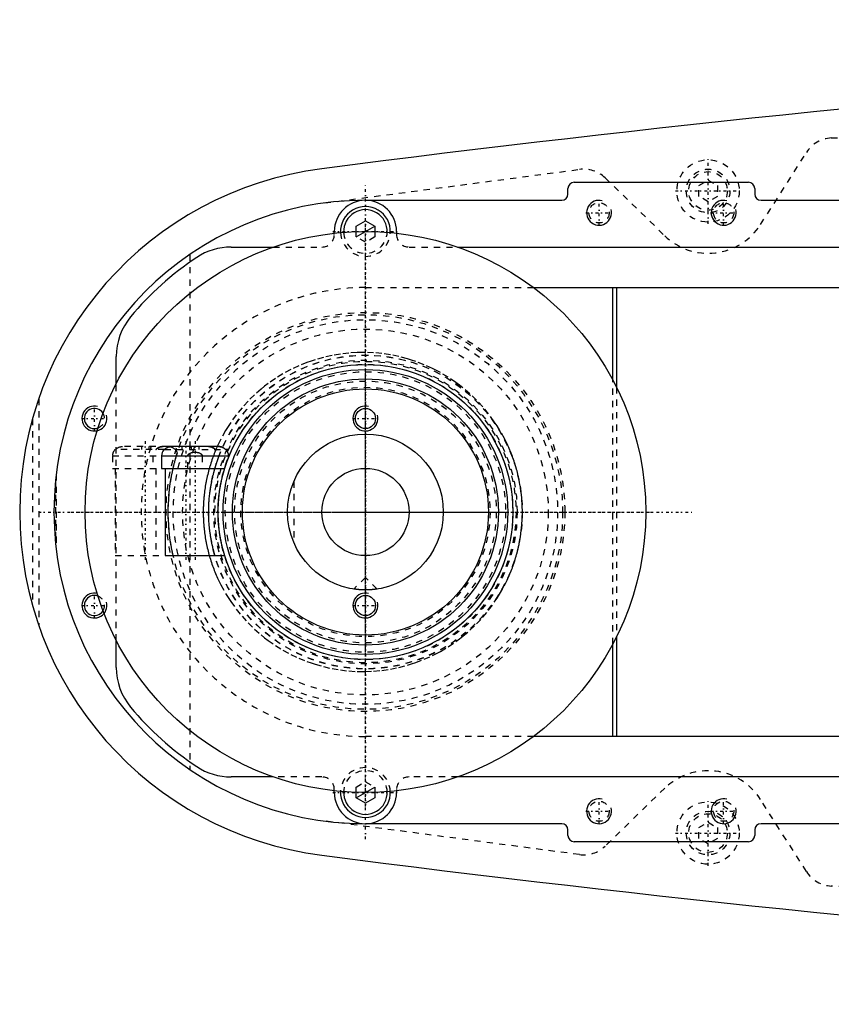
# Model space of a CAD drawing. Extents: x -705 to 156, y -125 to 125.
# Tile 1 of 9: x -705 to -575, y -79 to 79. Entities that reach past the tile are written whole.
import ezdxf

# ---------------------------------------------------------------- set-up
doc = ezdxf.new("R2010")
doc.units = 0
doc.linetypes.add('CENTER', pattern=[1.5, 0.45, -0.5, 0.05, -0.5])
doc.linetypes.add('DASHED', pattern=[2, 1, -1])
for name, color, linetype in [('AM_0', 7, 'CONTINUOUS'), ('AM_10', 7, 'CONTINUOUS'), ('AM_3', 7, 'DASHED'), ('AM_7', 7, 'CENTER')]:
    doc.layers.add(name, color=color, linetype=linetype)

msp = doc.modelspace()

# ---------------------------------------------------------------- linework, layer by layer
at = {"layer": 'AM_0', "color": 7, "linetype": 'CONTINUOUS'}
for p, q in [((-616.5, 52.9), (-588.5, 52.9)), ((-617.5, 51), (-617.5, 51.9)), ((-587.5, 51.9), (-587.5, 51)), ((-650, 50), (-618.5, 50)), ((-586.5, 50), (-480, 50)), ((-651.5, 45.87), (-650, 46.73)), ((-651.5, 44.97), (-651.5, 45.87)), ((-650, 46.73), (-648.5, 45.87)), ((-648.5, 45.87), (-648.5, 44.97)), ((-655, 44.72), (-655, 45)), ((-645, 45), (-645, 44.72)), ((-671.56, 42.5), (-664.79, 42.5)), ((-635.21, 42.5), (-517, 42.5)), ((-623, 36), (-551.33, 36)), ((-610.3, 21.18), (-610.3, 36)), ((-609.7, 36), (-609.7, 20.03)), ((-690, 20.62), (-690, 24.92)), ((-682.26, 10), (-682.34, 10)), ((-673.58, 10.5), (-681.12, 10.5)), ((-672.36, 10), (-672.44, 10)), ((-682.73, 9), (-682.73, 7)), ((-682.73, 9), (-671.98, 9)), ((-671.98, 8.74), (-671.98, 9)), ((-682.73, 7), (-672.59, 7)), ((-682.15, 7), (-682.15, -7)), ((-682.15, -7), (-672.59, -7)), ((-609.7, -20.03), (-609.7, -36)), ((-690, -24.92), (-690, -20.62)), ((-610.3, -36), (-610.3, -21.18)), ((-551.33, -36), (-623, -36)), ((-664.79, -42.5), (-671.56, -42.5)), ((-517, -42.5), (-635.21, -42.5)), ((-655, -45), (-655, -44.72)), ((-651.5, -45.87), (-651.5, -44.97)), ((-648.5, -44.97), (-648.5, -45.87)), ((-645, -44.72), (-645, -45)), ((-650, -46.73), (-651.5, -45.87)), ((-648.5, -45.87), (-650, -46.73)), ((-618.5, -50), (-650, -50)), ((-480, -50), (-586.5, -50)), ((-617.5, -51.9), (-617.5, -51)), ((-587.5, -51), (-587.5, -51.9)), ((-588.5, -52.9), (-616.5, -52.9))]:
    msp.add_line(p, q, dxfattribs=at)
for points in [[(-682.26, 10, 0), (-682.24, 10.03, 0), (-682.19, 10.07, 0), (-682.14, 10.12, 0), (-682.11, 10.14, 0), (-682.08, 10.17, 0), (-682.02, 10.21, 0), (-681.96, 10.25, 0), (-681.9, 10.29, 0), (-681.84, 10.33, 0), (-681.77, 10.36, 0), (-681.74, 10.37, 0), (-681.71, 10.38, 0), (-681.65, 10.41, 0), (-681.58, 10.43, 0), (-681.51, 10.45, 0), (-681.44, 10.47, 0), (-681.37, 10.48, 0), (-681.33, 10.49, 0), (-681.29, 10.49, 0), (-681.22, 10.5, 0), (-681.15, 10.5, 0), (-681.12, 10.5, 0)], [(-681.12, 10.5, 0), (-681.15, 10.5, 0), (-681.22, 10.5, 0), (-681.29, 10.49, 0), (-681.33, 10.49, 0), (-681.37, 10.48, 0), (-681.44, 10.47, 0), (-681.51, 10.45, 0), (-681.58, 10.43, 0), (-681.65, 10.41, 0), (-681.71, 10.38, 0), (-681.74, 10.37, 0), (-681.77, 10.36, 0), (-681.84, 10.33, 0), (-681.9, 10.29, 0), (-681.96, 10.25, 0), (-682.02, 10.21, 0), (-682.08, 10.17, 0), (-682.11, 10.14, 0), (-682.14, 10.12, 0), (-682.19, 10.07, 0), (-682.24, 10.03, 0), (-682.26, 10, 0)], [(-673.58, 10.5, 0), (-673.55, 10.5, 0), (-673.48, 10.5, 0), (-673.41, 10.49, 0), (-673.37, 10.49, 0), (-673.33, 10.48, 0), (-673.26, 10.47, 0), (-673.19, 10.45, 0), (-673.12, 10.43, 0), (-673.05, 10.41, 0), (-672.99, 10.38, 0), (-672.96, 10.37, 0), (-672.93, 10.36, 0), (-672.86, 10.33, 0), (-672.8, 10.29, 0), (-672.74, 10.25, 0), (-672.68, 10.21, 0), (-672.62, 10.17, 0), (-672.59, 10.14, 0), (-672.56, 10.12, 0), (-672.51, 10.07, 0), (-672.46, 10.03, 0), (-672.44, 10, 0)], [(-672.44, 10, 0), (-672.46, 10.03, 0), (-672.51, 10.07, 0), (-672.56, 10.12, 0), (-672.59, 10.14, 0), (-672.62, 10.17, 0), (-672.68, 10.21, 0), (-672.74, 10.25, 0), (-672.8, 10.29, 0), (-672.86, 10.33, 0), (-672.93, 10.36, 0), (-672.96, 10.37, 0), (-672.99, 10.38, 0), (-673.05, 10.41, 0), (-673.12, 10.43, 0), (-673.19, 10.45, 0), (-673.26, 10.47, 0), (-673.33, 10.48, 0), (-673.37, 10.49, 0), (-673.41, 10.49, 0), (-673.48, 10.5, 0), (-673.55, 10.5, 0), (-673.58, 10.5, 0)], [(-650, -12.5, 0), (-650.01, -12.5, 0), (-650.04, -12.5, 0), (-650.07, -12.5, 0), (-650.08, -12.5, 0), (-650.1, -12.5, 0), (-650.12, -12.5, 0), (-650.15, -12.5, 0), (-650.18, -12.5, 0), (-650.2, -12.5, 0), (-650.23, -12.5, 0), (-650.25, -12.5, 0), (-650.26, -12.5, 0), (-650.29, -12.5, 0), (-650.31, -12.5, 0), (-650.34, -12.5, 0), (-650.37, -12.49, 0), (-650.4, -12.49, 0), (-650.41, -12.49, 0), (-650.42, -12.49, 0), (-650.45, -12.49, 0), (-650.48, -12.49, 0), (-650.49, -12.49, 0), (-650.51, -12.49, 0), (-650.53, -12.49, 0), (-650.56, -12.49, 0), (-650.57, -12.49, 0), (-650.59, -12.49, 0), (-650.61, -12.48, 0), (-650.64, -12.48, 0), (-650.67, -12.48, 0), (-650.69, -12.48, 0), (-650.72, -12.48, 0), (-650.73, -12.48, 0), (-650.74, -12.48, 0), (-650.77, -12.48, 0), (-650.8, -12.47, 0), (-650.82, -12.47, 0), (-650.85, -12.47, 0), (-650.87, -12.47, 0), (-650.88, -12.47, 0), (-650.9, -12.47, 0), (-650.92, -12.47, 0), (-650.94, -12.46, 0), (-650.97, -12.46, 0), (-650.99, -12.46, 0), (-651.01, -12.46, 0), (-651.03, -12.46, 0), (-651.04, -12.46, 0), (-651.06, -12.45, 0), (-651.08, -12.45, 0), (-651.1, -12.45, 0), (-651.13, -12.45, 0), (-651.15, -12.45, 0), (-651.16, -12.45, 0), (-651.17, -12.45, 0), (-651.19, -12.44, 0), (-651.21, -12.44, 0), (-651.23, -12.44, 0), (-651.25, -12.44, 0), (-651.27, -12.44, 0), (-651.28, -12.43, 0), (-651.29, -12.43, 0), (-651.31, -12.43, 0), (-651.33, -12.43, 0), (-651.34, -12.43, 0), (-651.34, -12.43, 0), (-651.36, -12.43, 0), (-651.38, -12.42, 0), (-651.39, -12.42, 0), (-651.4, -12.42, 0), (-651.41, -12.42, 0), (-651.43, -12.42, 0), (-651.45, -12.42, 0), (-651.46, -12.41, 0), (-651.48, -12.41, 0), (-651.49, -12.41, 0), (-651.5, -12.41, 0), (-651.51, -12.41, 0), (-651.53, -12.41, 0), (-651.54, -12.4, 0), (-651.56, -12.4, 0), (-651.57, -12.4, 0), (-651.58, -12.4, 0), (-651.59, -12.4, 0), (-651.6, -12.4, 0), (-651.61, -12.4, 0), (-651.63, -12.39, 0), (-651.64, -12.39, 0), (-651.65, -12.39, 0), (-651.66, -12.39, 0), (-651.67, -12.39, 0), (-651.68, -12.39, 0), (-651.69, -12.39, 0), (-651.7, -12.38, 0), (-651.71, -12.38, 0), (-651.72, -12.38, 0), (-651.73, -12.38, 0), (-651.73, -12.38, 0), (-651.74, -12.38, 0), (-651.75, -12.38, 0), (-651.76, -12.38, 0), (-651.77, -12.37, 0), (-651.78, -12.37, 0), (-651.78, -12.37, 0), (-651.78, -12.37, 0), (-651.79, -12.37, 0), (-651.8, -12.37, 0), (-651.8, -12.37, 0), (-651.81, -12.37, 0), (-651.81, -12.37, 0), (-651.82, -12.37, 0), (-651.82, -12.37, 0), (-651.82, -12.37, 0), (-651.83, -12.37, 0), (-651.83, -12.36, 0), (-651.84, -12.36, 0), (-651.84, -12.36, 0), (-651.84, -12.36, 0), (-651.85, -12.36, 0), (-651.85, -12.36, 0), (-651.85, -12.36, 0), (-651.85, -12.36, 0), (-651.86, -12.36, 0), (-651.86, -12.36, 0), (-651.86, -12.36, 0), (-651.86, -12.36, 0), (-651.86, -12.36, 0), (-651.86, -12.36, 0), (-651.86, -12.36, 0), (-651.86, -12.36, 0)], [(-648.14, -12.36, 0), (-648.14, -12.36, 0), (-648.14, -12.36, 0), (-648.14, -12.36, 0), (-648.14, -12.36, 0), (-648.14, -12.36, 0), (-648.14, -12.36, 0), (-648.14, -12.36, 0), (-648.15, -12.36, 0), (-648.15, -12.36, 0), (-648.15, -12.36, 0), (-648.15, -12.36, 0), (-648.16, -12.36, 0), (-648.16, -12.36, 0), (-648.16, -12.36, 0), (-648.17, -12.36, 0), (-648.17, -12.37, 0), (-648.18, -12.37, 0), (-648.18, -12.37, 0), (-648.18, -12.37, 0), (-648.19, -12.37, 0), (-648.19, -12.37, 0), (-648.2, -12.37, 0), (-648.2, -12.37, 0), (-648.21, -12.37, 0), (-648.22, -12.37, 0), (-648.22, -12.37, 0), (-648.22, -12.37, 0), (-648.23, -12.37, 0), (-648.24, -12.38, 0), (-648.25, -12.38, 0), (-648.26, -12.38, 0), (-648.27, -12.38, 0), (-648.27, -12.38, 0), (-648.28, -12.38, 0), (-648.29, -12.38, 0), (-648.3, -12.38, 0), (-648.31, -12.39, 0), (-648.32, -12.39, 0), (-648.33, -12.39, 0), (-648.34, -12.39, 0), (-648.35, -12.39, 0), (-648.36, -12.39, 0), (-648.37, -12.39, 0), (-648.39, -12.4, 0), (-648.4, -12.4, 0), (-648.41, -12.4, 0), (-648.42, -12.4, 0), (-648.43, -12.4, 0), (-648.44, -12.4, 0), (-648.46, -12.4, 0), (-648.47, -12.41, 0), (-648.49, -12.41, 0), (-648.5, -12.41, 0), (-648.51, -12.41, 0), (-648.52, -12.41, 0), (-648.54, -12.41, 0), (-648.55, -12.42, 0), (-648.57, -12.42, 0), (-648.59, -12.42, 0), (-648.6, -12.42, 0), (-648.61, -12.42, 0), (-648.62, -12.42, 0), (-648.64, -12.43, 0), (-648.66, -12.43, 0), (-648.66, -12.43, 0), (-648.67, -12.43, 0), (-648.69, -12.43, 0), (-648.71, -12.43, 0), (-648.72, -12.43, 0), (-648.73, -12.44, 0), (-648.75, -12.44, 0), (-648.77, -12.44, 0), (-648.79, -12.44, 0), (-648.81, -12.44, 0), (-648.83, -12.45, 0), (-648.84, -12.45, 0), (-648.85, -12.45, 0), (-648.87, -12.45, 0), (-648.9, -12.45, 0), (-648.92, -12.45, 0), (-648.94, -12.45, 0), (-648.96, -12.46, 0), (-648.97, -12.46, 0), (-648.99, -12.46, 0), (-649.01, -12.46, 0), (-649.03, -12.46, 0), (-649.06, -12.46, 0), (-649.08, -12.47, 0), (-649.1, -12.47, 0), (-649.12, -12.47, 0), (-649.13, -12.47, 0), (-649.15, -12.47, 0), (-649.18, -12.47, 0), (-649.2, -12.47, 0), (-649.23, -12.48, 0), (-649.26, -12.48, 0), (-649.27, -12.48, 0), (-649.28, -12.48, 0), (-649.31, -12.48, 0), (-649.33, -12.48, 0), (-649.36, -12.48, 0), (-649.39, -12.48, 0), (-649.41, -12.49, 0), (-649.43, -12.49, 0), (-649.44, -12.49, 0), (-649.47, -12.49, 0), (-649.49, -12.49, 0), (-649.51, -12.49, 0), (-649.52, -12.49, 0), (-649.55, -12.49, 0), (-649.58, -12.49, 0), (-649.59, -12.49, 0), (-649.6, -12.49, 0), (-649.63, -12.49, 0), (-649.66, -12.5, 0), (-649.69, -12.5, 0), (-649.71, -12.5, 0), (-649.74, -12.5, 0), (-649.75, -12.5, 0), (-649.77, -12.5, 0), (-649.8, -12.5, 0), (-649.82, -12.5, 0), (-649.85, -12.5, 0), (-649.88, -12.5, 0), (-649.9, -12.5, 0), (-649.92, -12.5, 0), (-649.93, -12.5, 0), (-649.96, -12.5, 0), (-649.99, -12.5, 0), (-650, -12.5, 0)]]:
    msp.add_polyline3d(points, dxfattribs=at)
for centre, radius in [((-650, 0), 45), ((-650, 0), 23.65), ((-650, 0), 22.85), ((-650, 0), 21.35), ((-650, 0), 19.75), ((-650, 15), 1.62), ((-650, 0), 12.5), ((-650, 0), 7), ((-650, -15), 1.62)]:
    msp.add_circle(centre, radius, dxfattribs=at)
for centre, radius, start, end in [((-273.05, -2920.27), 3000, 91.28464, 97.35313), ((-650, 0), 55.5, 97.2532, 262.7468), ((-616.5, 51.9), 1, 90, 180), ((-588.5, 51.9), 1, 0, 90), ((-618.5, 51), 1, 270, 0), ((-586.5, 51), 1, 180, 270), ((-650, 0), 50, 90, 270), ((-650, 45), 5, 0, 180), ((-650, 45), 4, 357.4527, 182.5473), ((-650, 45), 3.5, 357.7713, 182.2287), ((-671.56, 32.5), 10, 90, 123.5573), ((-650, 0), 49, 123.5573, 140.2849), ((-680, 24.92), 10, 140.2849, 180), ((-693.5, 15), 1.62, 31.4794, 290.4694), ((-681.22, 9), 1.5, 138.1897, 180), ((-673.48, 9), 1.5, 0, 41.8103), ((-693.5, -15), 1.62, 69.5306, 328.5206), ((-680, -24.92), 10, 180, 219.7151), ((-650, 0), 49, 219.7151, 236.4427), ((-671.56, -32.5), 10, 236.4427, 270), ((-650, -45), 5, 180, 0), ((-650, -45), 4, 177.4527, 2.5473), ((-650, -45), 3.5, 177.7713, 2.2287), ((-618.5, -51), 1, 0, 90), ((-586.5, -51), 1, 90, 180), ((-616.5, -51.9), 1, 180, 270), ((-588.5, -51.9), 1, 270, 0), ((-273.05, 2920.27), 3000, 262.64687, 268.71536)]:
    msp.add_arc(centre, radius, start, end, dxfattribs=at)
at = {"layer": 'AM_10', "color": 7, "linetype": 'CONTINUOUS'}
for p, q in [((-651.5, 44.13), (-648.5, 45.87)), ((-651.5, -45.87), (-648.5, -44.13))]:
    msp.add_line(p, q, dxfattribs=at)
for centre in [(-612.5, 48), (-592.5, 48), (-693.5, 15), (-650, 15), (-693.5, -15), (-650, -15), (-612.5, -48), (-592.5, -48)]:
    msp.add_arc(centre, 2, 75, 15, dxfattribs=at)
at = {"layer": 'AM_3', "color": 6, "linetype": 'DASHED'}
for p, q in [((-575.22, 60), (-345.22, 70)), ((-586.56, 46.13), (-579.22, 57.68)), ((-656.53, 49.57), (-615.65, 54.96)), ((-611.52, 53.59), (-601.96, 44.32)), ((-596.5, 52.37), (-595, 53.23)), ((-596.5, 50.63), (-596.5, 52.37)), ((-595, 53.23), (-593.5, 52.37)), ((-593.5, 52.37), (-593.5, 50.63)), ((-595, 49.77), (-596.5, 50.63)), ((-593.5, 50.63), (-595, 49.77)), ((-655, 44.5), (-655, 44.72)), ((-651.5, 44.13), (-651.5, 44.97)), ((-648.5, 44.97), (-648.5, 44.13)), ((-645, 44.72), (-645, 44.5)), ((-650, 43.27), (-651.5, 44.13)), ((-648.5, 44.13), (-650, 43.27)), ((-678.19, 41.3), (-678.19, -41.3)), ((-664.79, 42.5), (-657, 42.5)), ((-643, 42.5), (-635.21, 42.5)), ((-650, 36), (-623, 36)), ((-690, -20.62), (-690, 20.62)), ((-610.3, -21.18), (-610.3, 21.18)), ((-609.7, 20.03), (-609.7, -20.03)), ((-702.45, 18.15), (-702.45, -18.15)), ((-703.45, 14.95), (-703.45, -14.95)), ((-682.26, 10), (-690.22, 10)), ((-681.67, 10.5), (-688.99, 10.5)), ((-685.95, 10.5), (-685.95, 10)), ((-684.75, 10.5), (-684.75, 10)), ((-682.53, 10.5), (-682.49, 10.5)), ((-682.49, 10.5), (-682.53, 10.5)), ((-682.26, 10), (-672.44, 10)), ((-681.12, 10.5), (-681.71, 10.5)), ((-680.34, 9), (-680.19, 9.51)), ((-679.45, 10.5), (-679.45, 10)), ((-678.25, 10.5), (-678.25, 10)), ((-677.95, 10.5), (-677.95, 10)), ((-676.75, 10.5), (-676.75, 10)), ((-675.21, 10.5), (-675.17, 10.5)), ((-690.6, 9), (-690.6, 7)), ((-690.6, 9), (-682.73, 9)), ((-684.1, 9), (-684.1, 7)), ((-678.5, 7), (-678.5, 9)), ((-676.2, 9), (-676.2, 7)), ((-673.6, 8.69), (-673.6, 9)), ((-690.6, 7), (-682.73, 7)), ((-690.15, 7), (-690.15, -7)), ((-683.65, 7), (-683.65, -7)), ((-699.77, 4.76), (-699.77, -4.76)), ((-699.63, 6.05), (-699.63, -6.05)), ((-661.5, 4.9), (-661.5, -4.9)), ((-690.15, -7), (-682.15, -7)), ((-650, -10.5), (-651.86, -12.36)), ((-648.14, -12.36), (-650, -10.5)), ((-623, -36), (-650, -36)), ((-657, -42.5), (-664.79, -42.5)), ((-635.21, -42.5), (-643, -42.5)), ((-651.5, -44.13), (-650, -43.27)), ((-651.5, -44.97), (-651.5, -44.13)), ((-650, -43.27), (-648.5, -44.13)), ((-648.5, -44.13), (-648.5, -44.97)), ((-655, -44.72), (-655, -44.5)), ((-645, -44.5), (-645, -44.72)), ((-601.96, -44.32), (-611.52, -53.59)), ((-579.22, -57.68), (-586.56, -46.13)), ((-615.65, -54.96), (-656.53, -49.57)), ((-596.5, -50.63), (-595, -49.77)), ((-595, -49.77), (-593.5, -50.63)), ((-596.5, -52.37), (-596.5, -50.63)), ((-593.5, -50.63), (-593.5, -52.37)), ((-595, -53.23), (-596.5, -52.37)), ((-593.5, -52.37), (-595, -53.23)), ((-345.22, -70), (-575.22, -60))]:
    msp.add_line(p, q, dxfattribs=at)
for points in [[(-624.81, 0, 0), (-624.81, 0.13, 0), (-624.81, 0.4, 0), (-624.82, 0.66, 0), (-624.82, 0.8, 0), (-624.83, 0.93, 0), (-624.84, 1.2, 0), (-624.85, 1.47, 0), (-624.87, 1.74, 0), (-624.89, 2.01, 0), (-624.91, 2.28, 0), (-624.92, 2.41, 0), (-624.94, 2.55, 0), (-624.97, 2.82, 0), (-625, 3.09, 0), (-625.03, 3.36, 0), (-625.07, 3.63, 0), (-625.11, 3.9, 0), (-625.13, 4.03, 0), (-625.15, 4.17, 0), (-625.2, 4.44, 0), (-625.25, 4.7, 0), (-625.27, 4.84, 0), (-625.3, 4.97, 0), (-625.35, 5.24, 0), (-625.41, 5.51, 0), (-625.44, 5.64, 0), (-625.47, 5.78, 0), (-625.53, 6.05, 0), (-625.6, 6.31, 0), (-625.67, 6.58, 0), (-625.74, 6.84, 0), (-625.82, 7.11, 0), (-625.86, 7.24, 0), (-625.89, 7.37, 0), (-625.98, 7.63, 0), (-626.06, 7.89, 0), (-626.14, 8.15, 0), (-626.23, 8.41, 0), (-626.32, 8.67, 0), (-626.37, 8.8, 0), (-626.42, 8.93, 0), (-626.52, 9.18, 0), (-626.61, 9.44, 0), (-626.72, 9.69, 0), (-626.82, 9.94, 0), (-626.93, 10.19, 0), (-626.98, 10.32, 0), (-627.04, 10.44, 0), (-627.15, 10.69, 0), (-627.26, 10.93, 0), (-627.68, 11.78, 0), (-628.46, 13.17, 0), (-628.88, 13.84, 0), (-629.31, 14.49, 0), (-630.22, 15.73, 0), (-631.17, 16.88, 0), (-632.17, 17.95, 0), (-633.22, 18.96, 0), (-634.34, 19.92, 0), (-634.91, 20.37, 0), (-635.5, 20.8, 0), (-636.72, 21.62, 0), (-637.97, 22.37, 0), (-638.61, 22.71, 0), (-639.26, 23.04, 0), (-640.58, 23.63, 0), (-641.92, 24.14, 0), (-642.6, 24.37, 0), (-643.27, 24.58, 0), (-644.64, 24.93, 0), (-646, 25.21, 0), (-647.35, 25.41, 0), (-648.69, 25.54, 0), (-650.01, 25.59, 0), (-650.67, 25.59, 0), (-651.33, 25.58, 0), (-652.66, 25.5, 0), (-654.01, 25.34, 0), (-655.36, 25.11, 0), (-656.72, 24.81, 0), (-658.06, 24.43, 0), (-658.73, 24.21, 0), (-659.39, 23.98, 0), (-660.7, 23.44, 0), (-661.98, 22.84, 0), (-663.24, 22.16, 0), (-664.45, 21.42, 0), (-665.62, 20.6, 0), (-666.19, 20.17, 0), (-666.75, 19.72, 0), (-667.82, 18.78, 0), (-668.84, 17.79, 0), (-669.81, 16.73, 0), (-670.74, 15.59, 0), (-671.63, 14.36, 0), (-672.05, 13.72, 0), (-672.46, 13.05, 0), (-673.22, 11.67, 0), (-673.63, 10.84, 0), (-673.74, 10.6, 0), (-673.85, 10.35, 0), (-673.9, 10.23, 0), (-673.96, 10.11, 0), (-674.06, 9.86, 0), (-674.16, 9.61, 0), (-674.26, 9.36, 0), (-674.36, 9.11, 0), (-674.46, 8.86, 0), (-674.5, 8.73, 0), (-674.55, 8.61, 0), (-674.64, 8.35, 0), (-674.72, 8.1, 0), (-674.81, 7.84, 0), (-674.89, 7.58, 0), (-674.97, 7.32, 0), (-675.01, 7.19, 0), (-675.05, 7.06, 0), (-675.12, 6.8, 0), (-675.19, 6.54, 0), (-675.26, 6.27, 0), (-675.32, 6.01, 0), (-675.39, 5.75, 0), (-675.42, 5.61, 0), (-675.45, 5.48, 0), (-675.5, 5.22, 0), (-675.56, 4.95, 0), (-675.58, 4.82, 0), (-675.61, 4.68, 0), (-675.66, 4.42, 0), (-675.7, 4.15, 0), (-675.72, 4.01, 0), (-675.74, 3.88, 0), (-675.78, 3.61, 0), (-675.82, 3.34, 0), (-675.85, 3.08, 0), (-675.89, 2.81, 0), (-675.91, 2.54, 0), (-675.93, 2.4, 0), (-675.94, 2.27, 0), (-675.96, 2, 0), (-675.98, 1.73, 0), (-676, 1.47, 0), (-676.01, 1.2, 0), (-676.02, 0.93, 0), (-676.03, 0.8, 0), (-676.03, 0.66, 0), (-676.04, 0.4, 0), (-676.04, 0.13, 0), (-676.04, 0, 0), (-676.04, -0.13, 0), (-676.04, -0.4, 0), (-676.03, -0.66, 0), (-676.03, -0.8, 0), (-676.02, -0.93, 0), (-676.01, -1.2, 0), (-676, -1.47, 0), (-675.98, -1.73, 0), (-675.96, -2, 0), (-675.94, -2.27, 0), (-675.93, -2.4, 0), (-675.91, -2.54, 0), (-675.89, -2.81, 0), (-675.85, -3.08, 0), (-675.82, -3.34, 0), (-675.78, -3.61, 0), (-675.74, -3.88, 0), (-675.72, -4.01, 0), (-675.7, -4.15, 0), (-675.66, -4.42, 0), (-675.61, -4.68, 0), (-675.58, -4.82, 0), (-675.56, -4.95, 0), (-675.5, -5.22, 0), (-675.45, -5.48, 0), (-675.42, -5.61, 0), (-675.39, -5.75, 0), (-675.32, -6.01, 0), (-675.26, -6.27, 0), (-675.19, -6.54, 0), (-675.12, -6.8, 0), (-675.05, -7.06, 0), (-675.01, -7.19, 0), (-674.97, -7.32, 0), (-674.89, -7.58, 0), (-674.81, -7.84, 0), (-674.72, -8.1, 0), (-674.64, -8.35, 0), (-674.55, -8.61, 0), (-674.5, -8.73, 0), (-674.46, -8.86, 0), (-674.36, -9.11, 0), (-674.26, -9.36, 0), (-674.16, -9.61, 0), (-674.06, -9.86, 0), (-673.96, -10.11, 0), (-673.9, -10.23, 0), (-673.85, -10.35, 0), (-673.74, -10.6, 0), (-673.63, -10.84, 0), (-673.22, -11.67, 0), (-672.46, -13.05, 0), (-672.05, -13.72, 0), (-671.63, -14.36, 0), (-670.74, -15.59, 0), (-669.81, -16.73, 0), (-668.84, -17.79, 0), (-667.82, -18.78, 0), (-666.75, -19.72, 0), (-666.19, -20.17, 0), (-665.62, -20.6, 0), (-664.45, -21.42, 0), (-663.24, -22.16, 0), (-661.98, -22.84, 0), (-660.7, -23.44, 0), (-659.39, -23.98, 0), (-658.73, -24.21, 0), (-658.06, -24.43, 0), (-656.72, -24.81, 0), (-655.36, -25.11, 0), (-654.01, -25.34, 0), (-652.66, -25.5, 0), (-651.33, -25.58, 0), (-650.67, -25.59, 0), (-650.01, -25.59, 0), (-648.69, -25.54, 0), (-647.35, -25.41, 0), (-646, -25.21, 0), (-644.64, -24.93, 0), (-643.27, -24.58, 0), (-642.6, -24.37, 0), (-641.92, -24.14, 0), (-640.58, -23.63, 0), (-639.26, -23.04, 0), (-638.61, -22.71, 0), (-637.97, -22.37, 0), (-636.72, -21.62, 0), (-635.5, -20.8, 0), (-634.91, -20.37, 0), (-634.34, -19.92, 0), (-633.22, -18.96, 0), (-632.17, -17.95, 0), (-631.17, -16.88, 0), (-630.22, -15.73, 0), (-629.31, -14.49, 0), (-628.88, -13.84, 0), (-628.46, -13.17, 0), (-627.68, -11.78, 0), (-627.26, -10.93, 0), (-627.15, -10.69, 0), (-627.04, -10.44, 0), (-626.98, -10.32, 0), (-626.93, -10.19, 0), (-626.82, -9.94, 0), (-626.72, -9.69, 0), (-626.61, -9.44, 0), (-626.52, -9.18, 0), (-626.42, -8.93, 0), (-626.37, -8.8, 0), (-626.32, -8.67, 0), (-626.23, -8.41, 0), (-626.14, -8.15, 0), (-626.06, -7.89, 0), (-625.98, -7.63, 0), (-625.89, -7.37, 0), (-625.86, -7.24, 0), (-625.82, -7.11, 0), (-625.74, -6.84, 0), (-625.67, -6.58, 0), (-625.6, -6.31, 0), (-625.53, -6.05, 0), (-625.47, -5.78, 0), (-625.44, -5.64, 0), (-625.41, -5.51, 0), (-625.35, -5.24, 0), (-625.3, -4.97, 0), (-625.27, -4.84, 0), (-625.25, -4.7, 0), (-625.2, -4.44, 0), (-625.15, -4.17, 0), (-625.13, -4.03, 0), (-625.11, -3.9, 0), (-625.07, -3.63, 0), (-625.03, -3.36, 0), (-625, -3.09, 0), (-624.97, -2.82, 0), (-624.94, -2.55, 0), (-624.92, -2.41, 0), (-624.91, -2.28, 0), (-624.89, -2.01, 0), (-624.87, -1.74, 0), (-624.85, -1.47, 0), (-624.84, -1.2, 0), (-624.83, -0.93, 0), (-624.82, -0.8, 0), (-624.82, -0.66, 0), (-624.81, -0.4, 0), (-624.81, -0.13, 0), (-624.81, 0, 0)], [(-690.13, 10, 0), (-690.11, 10.03, 0), (-690.06, 10.07, 0), (-690.01, 10.12, 0), (-689.98, 10.14, 0), (-689.96, 10.17, 0), (-689.9, 10.21, 0), (-689.84, 10.25, 0), (-689.77, 10.29, 0), (-689.71, 10.33, 0), (-689.65, 10.36, 0), (-689.62, 10.37, 0), (-689.58, 10.38, 0), (-689.52, 10.41, 0), (-689.45, 10.43, 0), (-689.38, 10.45, 0), (-689.31, 10.47, 0), (-689.24, 10.48, 0), (-689.2, 10.49, 0), (-689.17, 10.49, 0), (-689.09, 10.5, 0), (-689.02, 10.5, 0), (-688.99, 10.5, 0)], [(-683.63, 10, 0), (-683.63, 10.01, 0), (-683.61, 10.02, 0), (-683.6, 10.04, 0), (-683.59, 10.04, 0), (-683.59, 10.05, 0), (-683.57, 10.06, 0), (-683.56, 10.08, 0), (-683.55, 10.09, 0), (-683.53, 10.1, 0), (-683.52, 10.12, 0), (-683.51, 10.12, 0), (-683.5, 10.13, 0), (-683.49, 10.14, 0), (-683.47, 10.15, 0), (-683.45, 10.17, 0), (-683.44, 10.18, 0), (-683.42, 10.19, 0), (-683.41, 10.2, 0), (-683.41, 10.2, 0), (-683.39, 10.22, 0), (-683.37, 10.23, 0), (-683.36, 10.23, 0)], [(-683.36, 10.23, 0), (-683.37, 10.23, 0), (-683.39, 10.22, 0), (-683.41, 10.2, 0), (-683.41, 10.2, 0), (-683.42, 10.19, 0), (-683.44, 10.18, 0), (-683.45, 10.17, 0), (-683.47, 10.15, 0), (-683.49, 10.14, 0), (-683.5, 10.13, 0), (-683.51, 10.12, 0), (-683.52, 10.12, 0), (-683.53, 10.1, 0), (-683.55, 10.09, 0), (-683.56, 10.08, 0), (-683.57, 10.06, 0), (-683.59, 10.05, 0), (-683.59, 10.04, 0), (-683.6, 10.04, 0), (-683.61, 10.02, 0), (-683.63, 10.01, 0), (-683.63, 10, 0)], [(-683.63, 10, 0), (-683.63, 10.01, 0), (-683.61, 10.02, 0), (-683.6, 10.04, 0), (-683.59, 10.04, 0), (-683.59, 10.05, 0), (-683.57, 10.06, 0), (-683.56, 10.08, 0), (-683.55, 10.09, 0), (-683.53, 10.1, 0), (-683.52, 10.12, 0), (-683.51, 10.12, 0), (-683.5, 10.13, 0), (-683.49, 10.14, 0), (-683.47, 10.15, 0), (-683.45, 10.17, 0), (-683.44, 10.18, 0), (-683.42, 10.19, 0), (-683.41, 10.2, 0), (-683.41, 10.2, 0), (-683.39, 10.22, 0), (-683.37, 10.23, 0), (-683.36, 10.23, 0)], [(-683.36, 10.23, 0), (-683.34, 10.25, 0), (-683.3, 10.28, 0), (-683.26, 10.3, 0), (-683.23, 10.31, 0), (-683.21, 10.32, 0), (-683.17, 10.35, 0), (-683.12, 10.37, 0), (-683.08, 10.38, 0), (-683.04, 10.4, 0), (-682.99, 10.42, 0), (-682.97, 10.43, 0), (-682.95, 10.43, 0), (-682.9, 10.45, 0), (-682.85, 10.46, 0), (-682.8, 10.47, 0), (-682.75, 10.48, 0), (-682.7, 10.49, 0), (-682.67, 10.49, 0), (-682.65, 10.49, 0), (-682.6, 10.5, 0), (-682.55, 10.5, 0), (-682.53, 10.5, 0)], [(-682.53, 10.5, 0), (-682.55, 10.5, 0), (-682.6, 10.5, 0), (-682.65, 10.49, 0), (-682.67, 10.49, 0), (-682.7, 10.49, 0), (-682.75, 10.48, 0), (-682.8, 10.47, 0), (-682.85, 10.46, 0), (-682.9, 10.45, 0), (-682.95, 10.43, 0), (-682.97, 10.43, 0), (-682.99, 10.42, 0), (-683.04, 10.4, 0), (-683.08, 10.38, 0), (-683.12, 10.37, 0), (-683.17, 10.35, 0), (-683.21, 10.32, 0), (-683.23, 10.31, 0), (-683.26, 10.3, 0), (-683.3, 10.28, 0), (-683.34, 10.25, 0), (-683.36, 10.23, 0)], [(-683.36, 10.23, 0), (-683.35, 10.24, 0), (-683.32, 10.26, 0), (-683.3, 10.28, 0), (-683.28, 10.29, 0), (-683.27, 10.29, 0), (-683.24, 10.31, 0), (-683.21, 10.32, 0), (-683.18, 10.34, 0), (-683.16, 10.35, 0), (-683.13, 10.36, 0), (-683.12, 10.37, 0), (-683.1, 10.38, 0), (-683.07, 10.39, 0), (-683.05, 10.4, 0), (-683.02, 10.41, 0), (-682.99, 10.42, 0), (-682.96, 10.43, 0), (-682.94, 10.43, 0), (-682.93, 10.44, 0), (-682.9, 10.45, 0), (-682.87, 10.45, 0), (-682.85, 10.46, 0)], [(-682.85, 10.46, 0), (-682.84, 10.46, 0), (-682.82, 10.46, 0), (-682.81, 10.47, 0), (-682.8, 10.47, 0), (-682.79, 10.47, 0), (-682.77, 10.48, 0), (-682.75, 10.48, 0), (-682.69, 10.49, 0), (-682.58, 10.5, 0), (-682.53, 10.5, 0)], [(-681.41, 10.47, 0), (-681.46, 10.48, 0), (-681.56, 10.49, 0), (-681.66, 10.5, 0), (-681.71, 10.5, 0)], [(-681.67, 10.5, 0), (-681.63, 10.5, 0), (-681.54, 10.49, 0), (-681.46, 10.48, 0), (-681.41, 10.47, 0)], [(-680.57, 10, 0), (-680.58, 10.02, 0), (-680.62, 10.06, 0), (-680.66, 10.09, 0), (-680.68, 10.11, 0), (-680.7, 10.13, 0), (-680.74, 10.16, 0), (-680.79, 10.2, 0), (-680.83, 10.23, 0), (-680.88, 10.26, 0), (-680.93, 10.29, 0), (-680.95, 10.31, 0), (-680.98, 10.32, 0), (-681.03, 10.34, 0), (-681.08, 10.37, 0), (-681.12, 10.39, 0), (-681.17, 10.41, 0), (-681.22, 10.42, 0), (-681.25, 10.43, 0), (-681.28, 10.44, 0), (-681.33, 10.45, 0), (-681.39, 10.47, 0), (-681.41, 10.47, 0)], [(-678.5, 9, 0), (-678.5, 9, 0), (-678.5, 9.01, 0), (-678.5, 9.01, 0), (-678.5, 9.01, 0), (-678.5, 9.01, 0), (-678.5, 9.02, 0), (-678.5, 9.02, 0), (-678.5, 9.03, 0), (-678.5, 9.03, 0), (-678.5, 9.04, 0), (-678.5, 9.04, 0), (-678.5, 9.04, 0), (-678.5, 9.05, 0), (-678.5, 9.05, 0), (-678.5, 9.05, 0), (-678.5, 9.06, 0), (-678.5, 9.06, 0), (-678.5, 9.07, 0), (-678.5, 9.07, 0), (-678.49, 9.07, 0), (-678.49, 9.08, 0), (-678.49, 9.08, 0), (-678.49, 9.08, 0), (-678.49, 9.08, 0), (-678.49, 9.09, 0), (-678.49, 9.09, 0), (-678.49, 9.09, 0), (-678.49, 9.1, 0), (-678.49, 9.1, 0), (-678.48, 9.12, 0), (-678.47, 9.14, 0), (-678.46, 9.16, 0), (-678.45, 9.19, 0), (-678.43, 9.21, 0), (-678.42, 9.22, 0), (-678.42, 9.23, 0), (-678.4, 9.25, 0), (-678.38, 9.27, 0), (-678.37, 9.29, 0), (-678.35, 9.3, 0), (-678.33, 9.32, 0), (-678.32, 9.33, 0), (-678.3, 9.34, 0), (-678.28, 9.36, 0), (-678.26, 9.37, 0), (-678.25, 9.38, 0), (-678.24, 9.39, 0), (-678.22, 9.4, 0), (-678.19, 9.41, 0), (-678.18, 9.42, 0), (-678.17, 9.42, 0), (-678.15, 9.43, 0), (-678.13, 9.45, 0), (-678.1, 9.46, 0), (-678.08, 9.47, 0), (-678.06, 9.48, 0), (-678.05, 9.48, 0), (-678.03, 9.49, 0), (-678.01, 9.49, 0), (-677.98, 9.5, 0), (-677.96, 9.51, 0), (-677.93, 9.52, 0), (-677.91, 9.53, 0), (-677.9, 9.53, 0), (-677.88, 9.53, 0), (-677.86, 9.54, 0), (-677.83, 9.55, 0), (-677.81, 9.55, 0), (-677.78, 9.56, 0), (-677.75, 9.56, 0), (-677.74, 9.57, 0), (-677.73, 9.57, 0), (-677.7, 9.57, 0), (-677.67, 9.58, 0), (-677.65, 9.58, 0), (-677.62, 9.58, 0), (-677.59, 9.59, 0), (-677.58, 9.59, 0), (-677.57, 9.59, 0), (-677.54, 9.59, 0), (-677.52, 9.59, 0), (-677.43, 9.6, 0), (-677.35, 9.6, 0), (-677.27, 9.6, 0), (-677.18, 9.59, 0), (-677.16, 9.59, 0), (-677.13, 9.59, 0), (-677.12, 9.59, 0), (-677.11, 9.59, 0), (-677.08, 9.58, 0), (-677.05, 9.58, 0), (-677.03, 9.58, 0), (-677, 9.57, 0), (-676.97, 9.57, 0), (-676.96, 9.57, 0), (-676.95, 9.56, 0), (-676.92, 9.56, 0), (-676.89, 9.55, 0), (-676.87, 9.55, 0), (-676.84, 9.54, 0), (-676.82, 9.53, 0), (-676.8, 9.53, 0), (-676.79, 9.53, 0), (-676.77, 9.52, 0), (-676.74, 9.51, 0), (-676.72, 9.5, 0), (-676.69, 9.49, 0), (-676.67, 9.49, 0), (-676.65, 9.48, 0), (-676.64, 9.48, 0), (-676.62, 9.47, 0), (-676.6, 9.46, 0), (-676.57, 9.45, 0), (-676.55, 9.43, 0), (-676.53, 9.42, 0), (-676.52, 9.42, 0), (-676.51, 9.41, 0), (-676.48, 9.4, 0), (-676.46, 9.39, 0), (-676.45, 9.38, 0), (-676.44, 9.37, 0), (-676.42, 9.36, 0), (-676.4, 9.34, 0), (-676.38, 9.33, 0), (-676.37, 9.32, 0), (-676.35, 9.3, 0), (-676.33, 9.29, 0), (-676.32, 9.27, 0), (-676.3, 9.25, 0), (-676.28, 9.23, 0), (-676.28, 9.22, 0), (-676.27, 9.21, 0), (-676.25, 9.19, 0), (-676.24, 9.16, 0), (-676.23, 9.14, 0), (-676.22, 9.13, 0), (-676.22, 9.12, 0), (-676.22, 9.12, 0), (-676.22, 9.12, 0), (-676.22, 9.11, 0), (-676.22, 9.11, 0), (-676.22, 9.11, 0), (-676.21, 9.1, 0), (-676.21, 9.1, 0), (-676.21, 9.09, 0), (-676.21, 9.09, 0), (-676.21, 9.09, 0), (-676.21, 9.08, 0), (-676.21, 9.08, 0), (-676.21, 9.08, 0), (-676.21, 9.08, 0), (-676.21, 9.07, 0), (-676.2, 9.07, 0), (-676.2, 9.07, 0), (-676.2, 9.06, 0), (-676.2, 9.06, 0), (-676.2, 9.05, 0), (-676.2, 9.05, 0), (-676.2, 9.05, 0), (-676.2, 9.04, 0), (-676.2, 9.04, 0), (-676.2, 9.04, 0), (-676.2, 9.03, 0), (-676.2, 9.03, 0), (-676.2, 9.02, 0), (-676.2, 9.02, 0), (-676.2, 9.01, 0), (-676.2, 9.01, 0), (-676.2, 9.01, 0), (-676.2, 9.01, 0), (-676.2, 9, 0), (-676.2, 9, 0)], [(-675.21, 10.5, 0), (-675.2, 10.5, 0), (-675.18, 10.5, 0), (-675.16, 10.5, 0), (-675.15, 10.5, 0), (-675.14, 10.5, 0), (-675.12, 10.5, 0), (-675.1, 10.5, 0), (-675.08, 10.49, 0), (-675.06, 10.49, 0), (-675.04, 10.49, 0), (-675.03, 10.49, 0), (-675.02, 10.49, 0), (-675, 10.49, 0), (-674.98, 10.48, 0), (-674.96, 10.48, 0), (-674.94, 10.48, 0), (-674.92, 10.47, 0), (-674.91, 10.47, 0), (-674.9, 10.47, 0), (-674.88, 10.47, 0), (-674.86, 10.46, 0), (-674.85, 10.46, 0)], [(-674.07, 10, 0), (-674.09, 10.03, 0), (-674.14, 10.07, 0), (-674.19, 10.12, 0), (-674.22, 10.14, 0), (-674.24, 10.17, 0), (-674.3, 10.21, 0), (-674.36, 10.25, 0), (-674.43, 10.29, 0), (-674.49, 10.33, 0), (-674.55, 10.36, 0), (-674.58, 10.37, 0), (-674.62, 10.38, 0), (-674.68, 10.41, 0), (-674.75, 10.43, 0), (-674.82, 10.45, 0), (-674.89, 10.47, 0), (-674.96, 10.48, 0), (-675, 10.49, 0), (-675.03, 10.49, 0), (-675.11, 10.5, 0), (-675.18, 10.5, 0), (-675.21, 10.5, 0)], [(-675.05, 10.49, 0), (-675.07, 10.49, 0), (-675.11, 10.5, 0), (-675.15, 10.5, 0), (-675.17, 10.5, 0)], [(-674.85, 10.46, 0), (-674.88, 10.47, 0), (-674.95, 10.48, 0), (-675.02, 10.49, 0), (-675.05, 10.49, 0)], [(-674.85, 10.46, 0), (-674.82, 10.45, 0), (-674.77, 10.44, 0), (-674.72, 10.42, 0), (-674.7, 10.42, 0), (-674.68, 10.41, 0), (-674.63, 10.39, 0), (-674.58, 10.37, 0), (-674.54, 10.35, 0), (-674.49, 10.33, 0), (-674.45, 10.3, 0), (-674.42, 10.29, 0), (-674.4, 10.28, 0), (-674.36, 10.25, 0), (-674.31, 10.22, 0), (-674.27, 10.19, 0), (-674.23, 10.15, 0), (-674.19, 10.12, 0), (-674.17, 10.1, 0), (-674.15, 10.09, 0), (-674.12, 10.05, 0), (-674.08, 10.02, 0), (-674.07, 10, 0)], [(-674.85, 10.46, 0), (-674.84, 10.46, 0), (-674.81, 10.45, 0), (-674.78, 10.44, 0), (-674.77, 10.44, 0), (-674.76, 10.43, 0), (-674.73, 10.43, 0), (-674.71, 10.42, 0), (-674.68, 10.41, 0), (-674.66, 10.4, 0), (-674.63, 10.39, 0), (-674.62, 10.39, 0), (-674.61, 10.38, 0), (-674.58, 10.37, 0), (-674.56, 10.36, 0), (-674.54, 10.35, 0), (-674.51, 10.34, 0), (-674.49, 10.33, 0), (-674.48, 10.32, 0), (-674.47, 10.31, 0), (-674.44, 10.3, 0), (-674.42, 10.29, 0), (-674.41, 10.28, 0)], [(-674.07, 10, 0), (-674.08, 10.02, 0), (-674.12, 10.05, 0), (-674.15, 10.09, 0), (-674.17, 10.1, 0), (-674.19, 10.12, 0), (-674.23, 10.15, 0), (-674.27, 10.19, 0), (-674.31, 10.22, 0), (-674.36, 10.25, 0), (-674.4, 10.28, 0), (-674.42, 10.29, 0), (-674.45, 10.3, 0), (-674.49, 10.33, 0), (-674.54, 10.35, 0), (-674.58, 10.37, 0), (-674.63, 10.39, 0), (-674.68, 10.41, 0), (-674.7, 10.42, 0), (-674.72, 10.42, 0), (-674.77, 10.44, 0), (-674.82, 10.45, 0), (-674.85, 10.46, 0)], [(-674.41, 10.28, 0), (-674.4, 10.27, 0), (-674.37, 10.26, 0), (-674.35, 10.25, 0), (-674.34, 10.24, 0), (-674.33, 10.23, 0), (-674.31, 10.22, 0), (-674.29, 10.2, 0), (-674.27, 10.19, 0), (-674.25, 10.17, 0), (-674.23, 10.16, 0), (-674.22, 10.15, 0), (-674.21, 10.14, 0), (-674.19, 10.12, 0), (-674.18, 10.11, 0), (-674.16, 10.09, 0), (-674.14, 10.08, 0), (-674.12, 10.06, 0), (-674.12, 10.05, 0), (-674.11, 10.04, 0), (-674.09, 10.03, 0), (-674.07, 10.01, 0), (-674.07, 10, 0)], [(-680.87, 7, 0), (-680.85, 7.06, 0), (-680.82, 7.18, 0), (-680.8, 7.31, 0), (-680.78, 7.37, 0), (-680.77, 7.43, 0), (-680.74, 7.55, 0), (-680.71, 7.67, 0), (-680.68, 7.78, 0), (-680.65, 7.9, 0), (-680.62, 8.02, 0), (-680.6, 8.07, 0), (-680.59, 8.13, 0), (-680.56, 8.24, 0), (-680.53, 8.35, 0), (-680.5, 8.46, 0), (-680.47, 8.56, 0), (-680.44, 8.66, 0), (-680.43, 8.71, 0), (-680.41, 8.76, 0), (-680.38, 8.86, 0), (-680.36, 8.95, 0), (-680.34, 9, 0)], [(-674.16, 7, 0), (-674.13, 7.07, 0), (-674.09, 7.22, 0), (-674.05, 7.36, 0), (-674.03, 7.43, 0), (-674.01, 7.5, 0), (-673.96, 7.63, 0), (-673.92, 7.76, 0), (-673.88, 7.88, 0), (-673.84, 8, 0), (-673.81, 8.11, 0), (-673.79, 8.16, 0), (-673.77, 8.21, 0), (-673.74, 8.3, 0), (-673.71, 8.39, 0), (-673.69, 8.44, 0), (-673.69, 8.45, 0), (-673.68, 8.47, 0), (-673.68, 8.47, 0), (-673.68, 8.48, 0), (-673.67, 8.49, 0), (-673.67, 8.5, 0), (-673.66, 8.52, 0), (-673.66, 8.53, 0), (-673.66, 8.54, 0), (-673.65, 8.54, 0), (-673.65, 8.55, 0), (-673.65, 8.56, 0), (-673.64, 8.57, 0), (-673.64, 8.58, 0), (-673.64, 8.59, 0), (-673.63, 8.6, 0), (-673.63, 8.6, 0), (-673.63, 8.61, 0), (-673.63, 8.62, 0), (-673.63, 8.62, 0), (-673.62, 8.63, 0), (-673.62, 8.63, 0), (-673.62, 8.64, 0), (-673.62, 8.64, 0), (-673.62, 8.65, 0), (-673.62, 8.65, 0), (-673.61, 8.66, 0), (-673.61, 8.66, 0), (-673.61, 8.67, 0), (-673.61, 8.67, 0), (-673.61, 8.67, 0), (-673.61, 8.68, 0), (-673.61, 8.68, 0), (-673.6, 8.68, 0), (-673.6, 8.68, 0), (-673.6, 8.69, 0), (-673.6, 8.69, 0), (-673.6, 8.69, 0), (-673.6, 8.69, 0), (-673.6, 8.69, 0), (-673.6, 8.69, 0), (-673.6, 8.69, 0), (-673.6, 8.69, 0)], [(-672.59, 7, 0), (-672.57, 7.08, 0), (-672.52, 7.23, 0), (-672.47, 7.38, 0), (-672.45, 7.45, 0), (-672.42, 7.52, 0), (-672.38, 7.66, 0), (-672.33, 7.79, 0), (-672.29, 7.92, 0), (-672.24, 8.04, 0), (-672.2, 8.15, 0), (-672.18, 8.2, 0), (-672.16, 8.25, 0), (-672.13, 8.35, 0), (-672.09, 8.44, 0), (-672.07, 8.49, 0), (-672.07, 8.5, 0), (-672.06, 8.51, 0), (-672.06, 8.52, 0), (-672.06, 8.53, 0), (-672.05, 8.54, 0), (-672.05, 8.55, 0), (-672.04, 8.56, 0), (-672.04, 8.58, 0), (-672.04, 8.59, 0), (-672.03, 8.59, 0), (-672.03, 8.6, 0), (-672.03, 8.61, 0), (-672.02, 8.62, 0), (-672.02, 8.63, 0), (-672.02, 8.64, 0), (-672.01, 8.65, 0), (-672.01, 8.65, 0), (-672.01, 8.66, 0), (-672.01, 8.66, 0), (-672, 8.67, 0), (-672, 8.68, 0), (-672, 8.68, 0), (-672, 8.69, 0), (-671.99, 8.69, 0), (-671.99, 8.7, 0), (-671.99, 8.7, 0), (-671.99, 8.7, 0), (-671.99, 8.71, 0), (-671.99, 8.72, 0), (-671.98, 8.72, 0), (-671.98, 8.72, 0), (-671.98, 8.73, 0), (-671.98, 8.73, 0), (-671.98, 8.73, 0), (-671.98, 8.73, 0), (-671.98, 8.74, 0), (-671.98, 8.74, 0), (-671.98, 8.74, 0), (-671.98, 8.74, 0), (-671.98, 8.74, 0), (-671.98, 8.74, 0), (-671.98, 8.74, 0), (-671.98, 8.74, 0)], [(-680.87, -7, 0), (-680.88, -6.95, 0), (-680.9, -6.84, 0), (-680.92, -6.74, 0), (-680.94, -6.68, 0), (-680.95, -6.63, 0), (-680.97, -6.52, 0), (-680.99, -6.41, 0), (-681.02, -6.3, 0), (-681.04, -6.18, 0), (-681.06, -6.07, 0), (-681.07, -6.01, 0), (-681.09, -5.95, 0), (-681.11, -5.83, 0), (-681.13, -5.71, 0), (-681.15, -5.59, 0), (-681.17, -5.47, 0), (-681.19, -5.35, 0), (-681.21, -5.29, 0), (-681.22, -5.23, 0), (-681.24, -5.1, 0), (-681.26, -4.97, 0), (-681.27, -4.91, 0), (-681.33, -4.52, 0), (-681.43, -3.72, 0), (-681.52, -2.9, 0), (-681.58, -2.07, 0), (-681.63, -1.24, 0), (-681.65, -0.41, 0), (-681.65, 0, 0), (-681.65, 0.41, 0), (-681.63, 1.24, 0), (-681.58, 2.07, 0), (-681.52, 2.9, 0), (-681.43, 3.72, 0), (-681.33, 4.52, 0), (-681.27, 4.91, 0), (-681.26, 4.97, 0), (-681.24, 5.1, 0), (-681.22, 5.23, 0), (-681.21, 5.29, 0), (-681.19, 5.35, 0), (-681.17, 5.47, 0), (-681.15, 5.59, 0), (-681.13, 5.71, 0), (-681.11, 5.83, 0), (-681.09, 5.95, 0), (-681.07, 6.01, 0), (-681.06, 6.07, 0), (-681.04, 6.18, 0), (-681.02, 6.3, 0), (-680.99, 6.41, 0), (-680.97, 6.52, 0), (-680.95, 6.63, 0), (-680.94, 6.68, 0), (-680.92, 6.74, 0), (-680.9, 6.84, 0), (-680.88, 6.95, 0), (-680.87, 7, 0)], [(-674.16, -7, 0), (-674.17, -6.96, 0), (-674.19, -6.87, 0), (-674.22, -6.77, 0), (-674.23, -6.72, 0), (-674.25, -6.68, 0), (-674.28, -6.58, 0), (-674.3, -6.47, 0), (-674.33, -6.37, 0), (-674.36, -6.26, 0), (-674.39, -6.15, 0), (-674.4, -6.1, 0), (-674.41, -6.04, 0), (-674.44, -5.93, 0), (-674.47, -5.81, 0), (-674.5, -5.69, 0), (-674.52, -5.57, 0), (-674.55, -5.45, 0), (-674.57, -5.39, 0), (-674.58, -5.33, 0), (-674.61, -5.2, 0), (-674.63, -5.08, 0), (-674.64, -5.02, 0), (-674.66, -4.95, 0), (-674.68, -4.82, 0), (-674.71, -4.69, 0), (-674.72, -4.63, 0), (-674.73, -4.56, 0), (-674.76, -4.43, 0), (-674.78, -4.3, 0), (-674.8, -4.16, 0), (-674.83, -4.02, 0), (-674.85, -3.89, 0), (-674.86, -3.82, 0), (-674.87, -3.75, 0), (-674.89, -3.61, 0), (-674.91, -3.47, 0), (-674.97, -2.98, 0), (-675.06, -2.12, 0), (-675.12, -1.26, 0), (-675.15, -0.42, 0), (-675.15, 0, 0), (-675.15, 0.42, 0), (-675.12, 1.26, 0), (-675.06, 2.12, 0), (-674.97, 2.98, 0), (-674.91, 3.47, 0), (-674.89, 3.61, 0), (-674.87, 3.75, 0), (-674.86, 3.82, 0), (-674.85, 3.89, 0), (-674.83, 4.02, 0), (-674.8, 4.16, 0), (-674.78, 4.3, 0), (-674.76, 4.43, 0), (-674.73, 4.56, 0), (-674.72, 4.63, 0), (-674.71, 4.69, 0), (-674.68, 4.82, 0), (-674.66, 4.95, 0), (-674.64, 5.02, 0), (-674.63, 5.08, 0), (-674.61, 5.2, 0), (-674.58, 5.33, 0), (-674.57, 5.39, 0), (-674.55, 5.45, 0), (-674.52, 5.57, 0), (-674.5, 5.69, 0), (-674.47, 5.81, 0), (-674.44, 5.93, 0), (-674.41, 6.04, 0), (-674.4, 6.1, 0), (-674.39, 6.15, 0), (-674.36, 6.26, 0), (-674.33, 6.37, 0), (-674.3, 6.47, 0), (-674.28, 6.58, 0), (-674.25, 6.68, 0), (-674.23, 6.72, 0), (-674.22, 6.77, 0), (-674.19, 6.87, 0), (-674.17, 6.96, 0), (-674.16, 7, 0)], [(-672.59, -7, 0), (-672.59, -7, 0), (-672.59, -6.99, 0), (-672.6, -6.98, 0), (-672.6, -6.97, 0), (-672.6, -6.96, 0), (-672.6, -6.95, 0), (-672.61, -6.94, 0), (-672.61, -6.93, 0), (-672.62, -6.92, 0), (-672.62, -6.91, 0), (-672.62, -6.9, 0), (-672.62, -6.9, 0), (-672.63, -6.88, 0), (-672.63, -6.87, 0), (-672.64, -6.82, 0), (-672.66, -6.78, 0), (-672.67, -6.74, 0), (-672.7, -6.65, 0), (-672.72, -6.55, 0), (-672.75, -6.45, 0), (-672.78, -6.35, 0), (-672.81, -6.25, 0), (-672.83, -6.19, 0), (-672.84, -6.14, 0), (-672.87, -6.03, 0), (-672.9, -5.91, 0), (-672.93, -5.8, 0), (-672.96, -5.68, 0), (-672.99, -5.56, 0), (-673, -5.5, 0), (-673.02, -5.44, 0), (-673.04, -5.32, 0), (-673.07, -5.19, 0), (-673.09, -5.13, 0), (-673.1, -5.06, 0), (-673.13, -4.94, 0), (-673.16, -4.81, 0), (-673.17, -4.74, 0), (-673.18, -4.67, 0), (-673.21, -4.54, 0), (-673.24, -4.41, 0), (-673.26, -4.27, 0), (-673.29, -4.13, 0), (-673.31, -3.99, 0), (-673.32, -3.92, 0), (-673.33, -3.85, 0), (-673.36, -3.71, 0), (-673.38, -3.57, 0), (-673.4, -3.43, 0), (-673.42, -3.28, 0), (-673.44, -3.14, 0), (-673.45, -3.07, 0), (-673.46, -2.99, 0), (-673.48, -2.85, 0), (-673.5, -2.7, 0), (-673.55, -2.19, 0), (-673.61, -1.3, 0), (-673.65, -0.43, 0), (-673.65, 0, 0), (-673.65, 0.43, 0), (-673.61, 1.3, 0), (-673.55, 2.19, 0), (-673.5, 2.7, 0), (-673.48, 2.85, 0), (-673.46, 2.99, 0), (-673.45, 3.07, 0), (-673.44, 3.14, 0), (-673.42, 3.28, 0), (-673.4, 3.43, 0), (-673.38, 3.57, 0), (-673.36, 3.71, 0), (-673.33, 3.85, 0), (-673.32, 3.92, 0), (-673.31, 3.99, 0), (-673.29, 4.13, 0), (-673.26, 4.27, 0), (-673.24, 4.41, 0), (-673.21, 4.54, 0), (-673.18, 4.67, 0), (-673.17, 4.74, 0), (-673.16, 4.81, 0), (-673.13, 4.94, 0), (-673.1, 5.06, 0), (-673.09, 5.13, 0), (-673.07, 5.19, 0), (-673.04, 5.32, 0), (-673.02, 5.44, 0), (-673, 5.5, 0), (-672.99, 5.56, 0), (-672.96, 5.68, 0), (-672.93, 5.8, 0), (-672.9, 5.91, 0), (-672.87, 6.03, 0), (-672.84, 6.14, 0), (-672.83, 6.19, 0), (-672.81, 6.25, 0), (-672.78, 6.35, 0), (-672.75, 6.45, 0), (-672.72, 6.55, 0), (-672.7, 6.65, 0), (-672.67, 6.74, 0), (-672.66, 6.78, 0), (-672.64, 6.82, 0), (-672.63, 6.87, 0), (-672.63, 6.88, 0), (-672.62, 6.9, 0), (-672.62, 6.9, 0), (-672.62, 6.91, 0), (-672.62, 6.92, 0), (-672.61, 6.93, 0), (-672.61, 6.94, 0), (-672.6, 6.95, 0), (-672.6, 6.96, 0), (-672.6, 6.97, 0), (-672.6, 6.98, 0), (-672.59, 6.99, 0), (-672.59, 7, 0), (-672.59, 7, 0)]]:
    msp.add_polyline3d(points, dxfattribs=at)
for centre, radius in [((-595, 51.5), 5), ((-595, 51.5), 3.5), ((-595, 51.5), 3.1), ((-612.5, 48), 1.62), ((-592.5, 48), 1.62), ((-650, 0), 32), ((-650, 0), 31.65), ((-650, 0), 30.85), ((-650, 0), 29.35), ((-650, 0), 25.17), ((-650, 0), 25.15), ((-650, 0), 24.35), ((-650, 0), 24.17), ((-650, 0), 23.67), ((-650, 0), 22.5), ((-650, 0), 21), ((-650, 0), 20), ((-612.5, -48), 1.62), ((-595, -51.5), 5), ((-592.5, -48), 1.62), ((-595, -51.5), 3.5), ((-595, -51.5), 3.1)]:
    msp.add_circle(centre, radius, dxfattribs=at)
for centre, radius, start, end in [((-575, 55), 5, 92.4896, 147.5532), ((-615, 50), 5, 45.8804, 97.5053), ((-595, 51.5), 10, 225.8804, 327.5532), ((-657, 44.5), 2, 270, 0), ((-650, 45), 4, 182.5473, 357.4527), ((-650, 45), 3.5, 182.2287, 357.7713), ((-643, 44.5), 2, 180, 270), ((-650, 0), 36, 90, 270), ((-693.5, 15), 1.62, 290.4694, 31.4794), ((-689.1, 9), 1.5, 138.1897, 180), ((-681.6, 9), 1.5, 19.7622, 41.8103), ((-693.5, -15), 1.62, 328.5206, 69.5306), ((-650, -45), 4, 2.5473, 177.4527), ((-657, -44.5), 2, 0, 90), ((-650, -45), 3.5, 2.2287, 177.7713), ((-643, -44.5), 2, 90, 180), ((-595, -51.5), 10, 32.4468, 134.1196), ((-615, -50), 5, 262.4947, 314.1196), ((-575, -55), 5, 212.4468, 267.5104)]:
    msp.add_arc(centre, radius, start, end, dxfattribs=at)
at = {"layer": 'AM_7', "color": 4, "linetype": 'CENTER'}
for p, q in [((-595, 46.25), (-595, 56.75)), ((-650, -52.5), (-650, 52.5)), ((-600.25, 51.5), (-589.75, 51.5)), ((-612.5, 45.9), (-612.5, 50.1)), ((-592.5, 45.9), (-592.5, 50.1)), ((-614.6, 48), (-610.4, 48)), ((-594.6, 48), (-590.4, 48)), ((-650, -47.25), (-650, 47.25)), ((-655.25, 45), (-644.75, 45)), ((-650, -33.23), (-650, 33.23)), ((-650, -25.57), (-650, 25.57)), ((-650, -22.05), (-650, 22.05)), ((-693.5, 12.9), (-693.5, 17.1)), ((-695.6, 15), (-691.4, 15)), ((-652.1, 15), (-647.9, 15)), ((-685.35, 11.38), (-685.35, -7.87)), ((-678.85, 11.38), (-678.85, -7.87)), ((-678.85, 11.38), (-678.85, -7.87)), ((-677.35, 11.38), (-677.35, -7.87)), ((-697.25, 0), (-602.75, 0)), ((-683.23, 0), (-616.77, 0)), ((-675.57, 0), (-624.43, 0)), ((-672.05, 0), (-627.95, 0)), ((-702.5, 0), (-597.5, 0)), ((-693.5, -17.1), (-693.5, -12.9)), ((-695.6, -15), (-691.4, -15)), ((-652.1, -15), (-647.9, -15)), ((-655.25, -45), (-644.75, -45)), ((-612.5, -50.1), (-612.5, -45.9)), ((-595, -56.75), (-595, -46.25)), ((-592.5, -50.1), (-592.5, -45.9)), ((-614.6, -48), (-610.4, -48)), ((-594.6, -48), (-590.4, -48)), ((-600.25, -51.5), (-589.75, -51.5))]:
    msp.add_line(p, q, dxfattribs=at)

doc.saveas('drawing.dxf')
